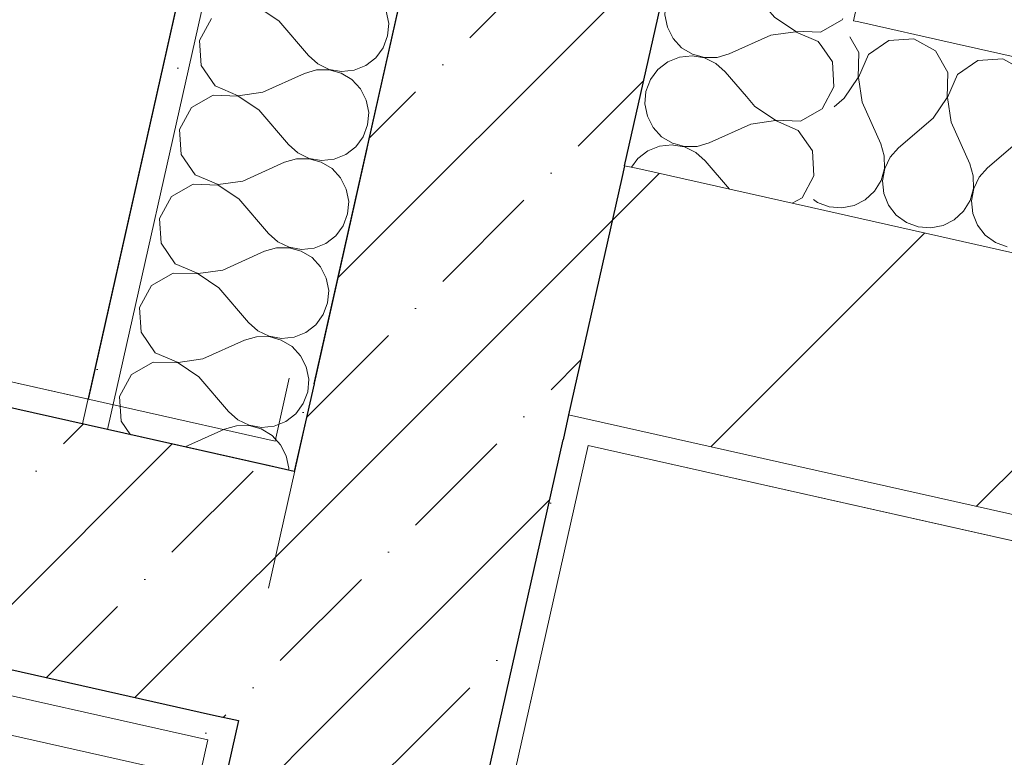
# Model space of a CAD drawing. Header units: millimetres. Extents: x -7145539 to -6664766, y 5874041 to 6141700.
# Tile 175 of 177: x -6923724 to -6922953, y 5902733 to 5903311. Entities that reach past the tile are written whole.
import ezdxf
from ezdxf.enums import TextEntityAlignment as Align

# ---------------------------------------------------------------- set-up
doc = ezdxf.new("R2010")
doc.units = ezdxf.units.MM
doc.header["$MEASUREMENT"] = 0
doc.linetypes.add('Штрихпунктирная', pattern=[670.277762, 352.777767, -176.388884, 0, -141.111112])
for name, color, linetype in [('S - квартира_помещение.АР', 7, 'Continuous'), ('S - МОП.АР', 7, 'Continuous'), ('АР-Стены_внешние_.АР', 7, 'Continuous'), ('АР-Стены_внутренние_пилоны.АР', 7, 'Continuous'), ('АР-Стены_Перегородки_межквартирные_200.АР', 7, 'Continuous'), ('АР-Чертеж-Оси_Осевые размеры.АР', 7, 'Continuous'), ('АР-Чертеж-Размеры.АР', 7, 'Continuous'), ('ИОС-Шахты и отверстия.АР', 7, 'Continuous')]:
    doc.layers.add(name, color=color, linetype=linetype)
for name, color, linetype, lineweight in [('S - квартира_помещение.АР_Ном._пера__101', 252, 'Continuous', 0), ('АР-Стены_внешние_.АР_Ном._пера__1', 7, 'Continuous', 30), ('АР-Стены_внутренние_пилоны.АР_Ном._пера__1', 7, 'Continuous', 15), ('АР-Стены_Перегородки_межквартирные_200.АР_Ном._пера__1', 7, 'Continuous', 15), ('АР-Чертеж-Оси_Осевые размеры.АР_Ном._пера__120', 7, 'Continuous', 0), ('АР-Чертеж-Размеры.АР_Ном._пера__1', 7, 'Continuous', 0), ('ИОС-Шахты и отверстия.АР_Ном._пера__1', 7, 'Continuous', 0), ('Паспорта Зон Archicad_Ном._пера__1', 7, 'Continuous', 0)]:
    doc.layers.add(name, color=color, linetype=linetype, lineweight=lineweight)
doc.styles.add('РЎР“Р•РќР•Р\xa0Р\x98Р\xa0_РЎРўР\x98Р›Р¬_1', font='txt')
doc.styles.add('РЎР“Р•РќР•Р\xa0Р\x98Р\xa0_РЎРўР\x98Р›Р¬_2', font='GOTHIC.TTF')
doc.styles.add('РЎР“Р•РќР•Р\xa0Р\x98Р\xa0_РЎРўР\x98Р›Р¬_6', font='GOST_Common.ttf')
doc.dimstyles.new('СГЕНЕРИР_СТИЛЬ__1', dxfattribs={"dimtxt": 150, "dimasz": 142.5, "dimexe": 0.18, "dimexo": 0.0625, "dimgap": 0, "dimtad": 1, "dimdec": 0, "dimzin": 0, "dimdsep": 46, "dimtxsty": 'РЎР“Р•РќР•Р\xa0Р\x98Р\xa0_РЎРўР\x98Р›Р¬_6', "dimblk": 'ARROWHEAD_6', "dimblk1": 'ARROWHEAD_6', "dimblk2": 'ARROWHEAD_6', "dimcen": 0.09, "dimse1": 1, "dimse2": 1, "dimclrd": 7, "dimclre": 7, "dimclrt": 7, "dimazin": 0, "dimtfac": 1, "dimtdec": 4, "dimtmove": 0, "dimatfit": 3, "dimfxl": 1, "dimtolj": 1, "dimtzin": 0, "dimarcsym": 0})
pattern_1 = [(45, (-6321637.81, 6319297.94), (-111.369318, 111.369318), [0, -105, 0, -157.5]), (110, (-6321287.81, 6319297.94), (148.001588, 53.868173), [0, -77, 0, -133])]
pattern_2 = [(45, (-6321637.81, 6318947.94), (-84.852814, 84.852814), []), (45, (-6321680.24, 6318990.37), (-84.852814, 84.852814), [90, -30, 0, -30])]
pattern_3 = [(45, (-6321637.81, 6318947.94), (-127.27922, 127.27922), [])]

# ---------------------------------------------------------------- blocks, each defined once
blk = doc.blocks.new('Кухня_4_39_1', base_point=(-6922807.44, 5900967.12))
at = {"layer": 'S - квартира_помещение.АР_Ном._пера__101', "color": 252, "linetype": 'Continuous', "lineweight": 0, "flags": 128}
blk.add_lwpolyline([(-6923985.54, 5899830.51), (-6920960.65, 5899151.1), (-6920253.88, 5902297.8), (-6923278.77, 5902977.22)], close=True, dxfattribs=at)
at = {"layer": 'Паспорта Зон Archicad_Ном._пера__1', "color": 7, "lineweight": 0, "style": 'РЎР“Р•РќР•Р\xa0Р\x98Р\xa0_РЎРўР\x98Р›Р¬_1'}
blk.add_attdef('ROOM_NUMBER', text='', height=250, rotation=347.34108, dxfattribs=at).set_placement((-6922321.95, 5901262.7), align=Align.MIDDLE_CENTER)
blk = doc.blocks.new('*X771', base_point=(-6321637.81, 6318947.94))
at = {"layer": 'АР-Стены_внутренние_пилоны.АР_Ном._пера__1', "color": 7, "linetype": 'Continuous', "lineweight": 0}
for p, q in [((-6923520.99, 5903309.71), (-6923537.24, 5903320.53)), ((-6923434.98, 5903307.71), (-6923436.88, 5903317.38)), ((-6923573.69, 5903311.5), (-6923583.01, 5903294.35)), ((-6923520.99, 5903309.71), (-6923497.81, 5903282.54)), ((-6923435.8, 5903297.89), (-6923434.98, 5903307.71)), ((-6923439.26, 5903288.67), (-6923435.8, 5903297.89)), ((-6923583.01, 5903294.35), (-6923581.92, 5903274.86)), ((-6923497.81, 5903282.54), (-6923490.44, 5903276)), ((-6923445.11, 5903280.74), (-6923439.26, 5903288.67)), ((-6923581.92, 5903274.86), (-6923570.74, 5903258.86)), ((-6923490.44, 5903276), (-6923481.57, 5903271.72)), ((-6923462.06, 5903271.05), (-6923452.91, 5903274.72)), ((-6923452.91, 5903274.72), (-6923445.11, 5903280.74)), ((-6923533.51, 5903253.95), (-6923500.94, 5903268.6)), ((-6923491.48, 5903271.36), (-6923500.94, 5903268.6)), ((-6923481.63, 5903271.43), (-6923491.48, 5903271.36)), ((-6923472.13, 5903268.81), (-6923481.63, 5903271.43)), ((-6923481.57, 5903271.72), (-6923471.86, 5903270.03)), ((-6923463.71, 5903263.69), (-6923472.13, 5903268.81)), ((-6923471.86, 5903270.03), (-6923462.06, 5903271.05)), ((-6923570.74, 5903258.86), (-6923552.83, 5903251.12)), ((-6923457.01, 5903256.47), (-6923463.71, 5903263.69)), ((-6923572.4, 5903251.5), (-6923589.34, 5903241.81)), ((-6923552.89, 5903250.84), (-6923572.4, 5903251.5)), ((-6923552.83, 5903251.12), (-6923533.51, 5903253.95)), ((-6923452.54, 5903247.69), (-6923457.01, 5903256.47)), ((-6923536.64, 5903240.01), (-6923552.89, 5903250.84)), ((-6923450.64, 5903238.02), (-6923452.54, 5903247.69)), ((-6923589.34, 5903241.81), (-6923598.66, 5903224.66)), ((-6923536.64, 5903240.01), (-6923513.46, 5903212.85)), ((-6923451.45, 5903228.2), (-6923450.64, 5903238.02)), ((-6923454.91, 5903218.98), (-6923451.45, 5903228.2)), ((-6923598.66, 5903224.66), (-6923597.57, 5903205.17)), ((-6923513.46, 5903212.85), (-6923506.09, 5903206.3)), ((-6923460.77, 5903211.05), (-6923454.91, 5903218.98)), ((-6923597.57, 5903205.17), (-6923586.4, 5903189.17)), ((-6923506.09, 5903206.3), (-6923497.22, 5903202.02)), ((-6923477.71, 5903201.36), (-6923468.56, 5903205.02)), ((-6923468.56, 5903205.02), (-6923460.77, 5903211.05)), ((-6923549.17, 5903184.26), (-6923516.59, 5903198.91)), ((-6923507.14, 5903201.67), (-6923516.59, 5903198.91)), ((-6923497.28, 5903201.74), (-6923507.14, 5903201.67)), ((-6923487.78, 5903199.12), (-6923497.28, 5903201.74)), ((-6923497.22, 5903202.02), (-6923487.51, 5903200.33)), ((-6923479.36, 5903194), (-6923487.78, 5903199.12)), ((-6923487.51, 5903200.33), (-6923477.71, 5903201.36)), ((-6923472.66, 5903186.78), (-6923479.36, 5903194)), ((-6923588.05, 5903181.81), (-6923604.99, 5903172.12)), ((-6923568.54, 5903181.14), (-6923588.05, 5903181.81)), ((-6923586.4, 5903189.17), (-6923568.48, 5903181.43)), ((-6923568.48, 5903181.43), (-6923549.17, 5903184.26)), ((-6923468.19, 5903178), (-6923472.66, 5903186.78)), ((-6923552.3, 5903170.32), (-6923568.54, 5903181.14)), ((-6923466.29, 5903168.33), (-6923468.19, 5903178)), ((-6923604.99, 5903172.12), (-6923614.31, 5903154.97)), ((-6923552.3, 5903170.32), (-6923529.12, 5903143.15)), ((-6923467.1, 5903158.51), (-6923466.29, 5903168.33)), ((-6923614.31, 5903154.97), (-6923613.22, 5903135.48)), ((-6923470.57, 5903149.28), (-6923467.1, 5903158.51)), ((-6923476.42, 5903141.36), (-6923470.57, 5903149.28)), ((-6923529.12, 5903143.15), (-6923521.75, 5903136.61)), ((-6923521.75, 5903136.61), (-6923512.87, 5903132.33)), ((-6923484.22, 5903135.33), (-6923476.42, 5903141.36)), ((-6923613.22, 5903135.48), (-6923602.05, 5903119.47)), ((-6923564.82, 5903114.57), (-6923532.25, 5903129.21)), ((-6923522.79, 5903131.98), (-6923532.25, 5903129.21)), ((-6923512.94, 5903132.05), (-6923522.79, 5903131.98)), ((-6923503.44, 5903129.43), (-6923512.94, 5903132.05)), ((-6923512.87, 5903132.33), (-6923503.16, 5903130.64)), ((-6923495.02, 5903124.31), (-6923503.44, 5903129.43)), ((-6923503.16, 5903130.64), (-6923493.36, 5903131.67)), ((-6923493.36, 5903131.67), (-6923484.22, 5903135.33)), ((-6923488.32, 5903117.08), (-6923495.02, 5903124.31)), ((-6923602.05, 5903119.47), (-6923584.13, 5903111.73)), ((-6923584.13, 5903111.73), (-6923564.82, 5903114.57)), ((-6923483.84, 5903108.3), (-6923488.32, 5903117.08)), ((-6923603.7, 5903112.12), (-6923620.65, 5903102.43)), ((-6923584.2, 5903111.45), (-6923603.7, 5903112.12)), ((-6923567.95, 5903100.63), (-6923584.2, 5903111.45)), ((-6923481.94, 5903098.64), (-6923483.84, 5903108.3)), ((-6923620.65, 5903102.43), (-6923629.97, 5903085.28)), ((-6923567.95, 5903100.63), (-6923544.77, 5903073.46)), ((-6923482.76, 5903088.82), (-6923481.94, 5903098.64)), ((-6923629.97, 5903085.28), (-6923628.88, 5903065.79)), ((-6923486.22, 5903079.59), (-6923482.76, 5903088.82)), ((-6923492.07, 5903071.66), (-6923486.22, 5903079.59)), ((-6923544.77, 5903073.46), (-6923537.4, 5903066.92)), ((-6923537.4, 5903066.92), (-6923528.53, 5903062.64)), ((-6923499.87, 5903065.64), (-6923492.07, 5903071.66)), ((-6923628.88, 5903065.79), (-6923617.7, 5903049.78)), ((-6923580.47, 5903044.88), (-6923547.9, 5903059.52)), ((-6923538.44, 5903062.28), (-6923547.9, 5903059.52)), ((-6923528.59, 5903062.36), (-6923538.44, 5903062.28)), ((-6923519.09, 5903059.74), (-6923528.59, 5903062.36)), ((-6923528.53, 5903062.64), (-6923518.82, 5903060.95)), ((-6923510.67, 5903054.62), (-6923519.09, 5903059.74)), ((-6923518.82, 5903060.95), (-6923509.02, 5903061.97)), ((-6923509.02, 5903061.97), (-6923499.87, 5903065.64)), ((-6923503.97, 5903047.39), (-6923510.67, 5903054.62)), ((-6923617.7, 5903049.78), (-6923599.79, 5903042.04)), ((-6923599.79, 5903042.04), (-6923580.47, 5903044.88)), ((-6923499.5, 5903038.61), (-6923503.97, 5903047.39)), ((-6923619.36, 5903042.42), (-6923636.3, 5903032.73)), ((-6923599.85, 5903041.76), (-6923619.36, 5903042.42)), ((-6923583.6, 5903030.94), (-6923599.85, 5903041.76)), ((-6923497.6, 5903028.94), (-6923499.5, 5903038.61)), ((-6923636.3, 5903032.73), (-6923645.62, 5903015.58)), ((-6923583.6, 5903030.94), (-6923560.42, 5903003.77)), ((-6923498.41, 5903019.12), (-6923497.6, 5903028.94)), ((-6923645.62, 5903015.58), (-6923644.53, 5902996.09)), ((-6923501.87, 5903009.9), (-6923498.41, 5903019.12)), ((-6923507.73, 5903001.97), (-6923501.87, 5903009.9)), ((-6923560.42, 5903003.77), (-6923553.06, 5902997.23)), ((-6923553.06, 5902997.23), (-6923544.18, 5902992.95)), ((-6923515.52, 5902995.95), (-6923507.73, 5903001.97)), ((-6923644.53, 5902996.09), (-6923637.17, 5902985.55)), ((-6923594.42, 5902975.95), (-6923563.55, 5902989.83)), ((-6923554.1, 5902992.59), (-6923563.55, 5902989.83)), ((-6923544.24, 5902992.67), (-6923554.1, 5902992.59)), ((-6923534.74, 5902990.04), (-6923544.24, 5902992.67)), ((-6923544.18, 5902992.95), (-6923534.47, 5902991.26)), ((-6923526.32, 5902984.92), (-6923534.74, 5902990.04)), ((-6923534.47, 5902991.26), (-6923524.67, 5902992.28)), ((-6923524.67, 5902992.28), (-6923515.52, 5902995.95)), ((-6923519.62, 5902977.7), (-6923526.32, 5902984.92)), ((-6923515.15, 5902968.92), (-6923519.62, 5902977.7)), ((-6923513.25, 5902959.25), (-6923515.15, 5902968.92)), ((-6923513.37, 5902957.75), (-6923513.25, 5902959.25))]:
    blk.add_line(p, q, dxfattribs=at)
blk = doc.blocks.new('Стена_198_1', base_point=(-6923037.27, 5905443.79))
at = {"layer": 'АР-Стены_внутренние_пилоны.АР', "linetype": 'Continuous', "lineweight": 0, "true_color": 0x000000}
h = blk.add_hatch(dxfattribs=at)
h.set_pattern_fill('ШТУКАТУРКА__ГИПС_01_0001', color=18, style=0, pattern_type=2)
h.set_pattern_definition(pattern_1)
h.paths.add_polyline_path([(-6923120.2, 5905462.42), (-6923674.63, 5902993.97), (-6923655.12, 5902989.58), (-6923100.69, 5905458.04)])
at = {"layer": 'АР-Стены_внутренние_пилоны.АР_Ном._пера__1', "color": 7, "linetype": 'Continuous', "lineweight": 0}
blk.add_line((-6923100.69, 5905458.04), (-6923655.12, 5902989.58), dxfattribs=at)
at = {"layer": 'АР-Стены_внутренние_пилоны.АР_Ном._пера__1', "color": 7, "linetype": 'Continuous', "lineweight": 0, "flags": 128}
for points in [[(-6923120.2, 5905462.42), (-6923674.63, 5902993.97)], [(-6923508.77, 5902956.71), (-6922954.33, 5905425.16)], [(-6923674.63, 5902993.97), (-6923655.12, 5902989.58)], [(-6923655.12, 5902989.58), (-6923508.77, 5902956.71)]]:
    blk.add_lwpolyline(points, dxfattribs=at)
at = {"layer": 'АР-Стены_внутренние_пилоны.АР', "color": 7, "lineweight": 0}
blk.add_blockref('*X771', (-6321637.81, 6318947.94), dxfattribs=at)
blk = doc.blocks.new('Стена_200_1', base_point=(-6925706.01, 5903347.73))
at = {"layer": 'АР-Стены_Перегородки_межквартирные_200.АР', "linetype": 'Continuous', "lineweight": 0, "true_color": 0x000000}
h = blk.add_hatch(dxfattribs=at)
h.set_pattern_fill('ШТУКАТУРКА__ГИПС_01_0001', color=18, style=0, pattern_type=2)
h.set_pattern_definition(pattern_1)
h.paths.add_polyline_path([(-6924308.75, 5903136.39), (-6923528.37, 5902961.11), (-6923523.99, 5902980.62), (-6924304.37, 5903155.9)])
h = blk.add_hatch(dxfattribs=at)
h.set_pattern_fill('ЖЕЛЕЗОБЕТОН__PROJECT__0001', color=18, style=0, pattern_type=2)
h.set_pattern_definition(pattern_2)
h.paths.add_polyline_path([(-6924332.86, 5903029.06), (-6924352.58, 5902941.25), (-6923572.2, 5902765.97), (-6923528.37, 5902961.11), (-6924308.75, 5903136.39), (-6924315.33, 5903107.12)])
h = blk.add_hatch(dxfattribs=at)
h.set_pattern_fill('ЖЕЛЕЗОБЕТОН__PROJECT__0001', color=18, style=0, pattern_type=2)
h.set_pattern_definition(pattern_2)
h.paths.add_polyline_path([(-6923552.68, 5902761.59), (-6923508.86, 5902956.73), (-6923528.37, 5902961.11), (-6923572.2, 5902765.97)])
h = blk.add_hatch(dxfattribs=at)
h.set_pattern_fill('ШТУКАТУРКА__ГИПС_01_0001', color=18, style=0, pattern_type=2)
h.set_pattern_definition(pattern_1)
h.paths.add_polyline_path([(-6924240.04, 5902895.48), (-6923576.58, 5902746.46), (-6923572.2, 5902765.97), (-6924235.66, 5902914.99)])
at = {"layer": 'АР-Стены_внутренние_пилоны.АР_Ном._пера__1', "color": 7, "linetype": 'Continuous', "lineweight": 30}
for p, q in [((-6923508.86, 5902956.73), (-6923528.37, 5902961.11)), ((-6923572.2, 5902765.97), (-6923552.68, 5902761.59))]:
    blk.add_line(p, q, dxfattribs=at)
at = {"layer": 'АР-Стены_Перегородки_межквартирные_200.АР_Ном._пера__1', "color": 7, "linetype": 'Continuous', "lineweight": 30}
for p, q in [((-6923528.37, 5902961.11), (-6924308.75, 5903136.39)), ((-6924235.66, 5902914.99), (-6923572.2, 5902765.97))]:
    blk.add_line(p, q, dxfattribs=at)
at = {"layer": 'АР-Стены_Перегородки_межквартирные_200.АР_Ном._пера__1', "color": 7, "linetype": 'Continuous', "lineweight": 0, "flags": 128}
for points in [[(-6923523.99, 5902980.62), (-6924304.37, 5903155.9)], [(-6924240.04, 5902895.48), (-6923576.58, 5902746.46)]]:
    blk.add_lwpolyline(points, dxfattribs=at)
blk = doc.blocks.new('Символ Проема в Полу 21[145]_1', base_point=(-6924429.03, 5901825.84))
at = {"layer": 'ИОС-Шахты и отверстия.АР_Ном._пера__1', "color": 7, "linetype": 'Continuous', "lineweight": 0, "flags": 128}
blk.add_lwpolyline([(-6923965.22, 5901886.4), (-6923612.42, 5902723.68), (-6924197.84, 5902855.17), (-6924429.03, 5901825.84)], close=True, dxfattribs=at)
blk = doc.blocks.new('*X830', base_point=(-6321637.81, 6318947.94))
at = {"layer": 'АР-Стены_внешние_.АР_Ном._пера__1', "color": 7, "linetype": 'Continuous', "lineweight": 0}
for p, q in [((-6923087.41, 5903277.51), (-6923095.85, 5903289.6)), ((-6923086.32, 5903258.02), (-6923087.41, 5903277.51)), ((-6923095.64, 5903240.87), (-6923086.32, 5903258.02)), ((-6923148.33, 5903242.66), (-6923154.92, 5903250.38)), ((-6923148.33, 5903242.66), (-6923132.09, 5903231.84)), ((-6923112.58, 5903231.18), (-6923095.64, 5903240.87)), ((-6923151.46, 5903228.73), (-6923184.04, 5903214.08)), ((-6923132.15, 5903231.56), (-6923151.46, 5903228.73)), ((-6923114.23, 5903223.82), (-6923132.15, 5903231.56)), ((-6923132.09, 5903231.84), (-6923112.58, 5903231.18)), ((-6923103.06, 5903207.81), (-6923114.23, 5903223.82)), ((-6923210.77, 5903213.29), (-6923203.35, 5903211.24)), ((-6923193.5, 5903211.32), (-6923184.04, 5903214.08)), ((-6923203.41, 5903210.96), (-6923212.02, 5903212.46)), ((-6923194.54, 5903206.68), (-6923203.41, 5903210.96)), ((-6923203.35, 5903211.24), (-6923193.5, 5903211.32)), ((-6923187.17, 5903200.14), (-6923194.54, 5903206.68)), ((-6923101.97, 5903188.33), (-6923103.06, 5903207.81)), ((-6923168.15, 5903177.85), (-6923187.17, 5903200.14)), ((-6923111.29, 5903171.18), (-6923101.97, 5903188.33)), ((-6923118.95, 5903166.8), (-6923111.29, 5903171.18))]:
    blk.add_line(p, q, dxfattribs=at)
blk = doc.blocks.new('*X832', base_point=(-6321637.81, 6318947.94))
at = {"layer": 'АР-Стены_внешние_.АР_Ном._пера__1', "color": 7, "linetype": 'Continuous', "lineweight": 0}
for p, q in [((-6923208.97, 5903340.76), (-6923214.41, 5903333.4)), ((-6923214.41, 5903333.4), (-6923217.88, 5903324.17)), ((-6923217.88, 5903324.17), (-6923218.69, 5903314.35)), ((-6923132.68, 5903312.36), (-6923144.57, 5903326.29)), ((-6923218.69, 5903314.35), (-6923216.79, 5903304.68)), ((-6923132.68, 5903312.36), (-6923116.44, 5903301.53)), ((-6923096.93, 5903300.87), (-6923079.98, 5903310.56)), ((-6923079.98, 5903310.56), (-6923079.39, 5903311.65)), ((-6923216.79, 5903304.68), (-6923212.31, 5903295.9)), ((-6923135.81, 5903298.42), (-6923168.38, 5903283.77)), ((-6923116.5, 5903301.25), (-6923135.81, 5903298.42)), ((-6923098.58, 5903293.51), (-6923116.5, 5903301.25)), ((-6923116.44, 5903301.53), (-6923096.93, 5903300.87)), ((-6923212.31, 5903295.9), (-6923205.61, 5903288.68)), ((-6923095.85, 5903289.6), (-6923098.58, 5903293.51)), ((-6923197.47, 5903282.35), (-6923207.27, 5903281.32)), ((-6923205.61, 5903288.68), (-6923197.19, 5903283.56)), ((-6923187.76, 5903280.65), (-6923197.47, 5903282.35)), ((-6923197.19, 5903283.56), (-6923187.7, 5903280.94)), ((-6923177.84, 5903281.01), (-6923168.38, 5903283.77)), ((-6923216.41, 5903277.66), (-6923224.21, 5903271.63)), ((-6923207.27, 5903281.32), (-6923216.41, 5903277.66)), ((-6923178.88, 5903276.38), (-6923187.76, 5903280.65)), ((-6923187.7, 5903280.94), (-6923177.84, 5903281.01)), ((-6923171.51, 5903269.83), (-6923178.88, 5903276.38)), ((-6923224.21, 5903271.63), (-6923230.06, 5903263.7)), ((-6923154.92, 5903250.38), (-6923171.51, 5903269.83)), ((-6923230.06, 5903263.7), (-6923233.53, 5903254.48)), ((-6923233.53, 5903254.48), (-6923234.34, 5903244.66)), ((-6923234.34, 5903244.66), (-6923232.44, 5903234.99)), ((-6923232.44, 5903234.99), (-6923227.97, 5903226.21)), ((-6923227.97, 5903226.21), (-6923221.27, 5903218.99)), ((-6923213.12, 5903212.65), (-6923222.92, 5903211.63)), ((-6923221.27, 5903218.99), (-6923212.85, 5903213.87)), ((-6923212.02, 5903212.46), (-6923213.12, 5903212.65)), ((-6923212.85, 5903213.87), (-6923210.77, 5903213.29)), ((-6923232.07, 5903207.96), (-6923239.86, 5903201.94)), ((-6923222.92, 5903211.63), (-6923232.07, 5903207.96)), ((-6923239.86, 5903201.94), (-6923244.92, 5903195.09))]:
    blk.add_line(p, q, dxfattribs=at)
blk = doc.blocks.new('Стена_205_1', base_point=(-6923391.66, 5903023.07))
at = {"layer": 'АР-Стены_внешние_.АР', "linetype": 'Continuous', "lineweight": 0, "true_color": 0x000000}
h = blk.add_hatch(dxfattribs=at)
h.set_pattern_fill('ЖЕЛЕЗОБЕТОН__PROJECT__0001', color=18, style=0, pattern_type=2)
h.set_pattern_definition(pattern_2)
h.paths.add_polyline_path([(-6922931.53, 5905440.54), (-6922954.6, 5905425.22), (-6923493.61, 5903025.47), (-6923252.69, 5903185.45), (-6922755.08, 5905400.9)])
h = blk.add_hatch(dxfattribs=at)
h.set_pattern_fill('ЖЕЛЕЗОБЕТОН__PROJECT__0001', color=18, style=0, pattern_type=2)
h.set_pattern_definition(pattern_2)
h.paths.add_polyline_path([(-6923252.69, 5903185.45), (-6923470.54, 5903040.79), (-6923294.09, 5903001.15)])
h = blk.add_hatch(dxfattribs=at)
h.set_pattern_fill('ЖЕЛЕЗОБЕТОН__PROJECT__0001', color=18, style=0, pattern_type=2)
h.set_pattern_definition(pattern_2)
h.paths.add_polyline_path([(-6923470.54, 5903040.79), (-6923493.61, 5903025.47), (-6923298.47, 5902981.64), (-6923294.09, 5903001.15)])
at = {"layer": 'АР-Стены_внешние_.АР_Ном._пера__1', "color": 7, "linetype": 'Continuous', "lineweight": 0}
for p, q in [((-6923071.03, 5903309.77), (-6922564.9, 5905563.17)), ((-6923071.03, 5903309.77), (-6923066.88, 5903308.84)), ((-6923066.88, 5903308.84), (-6922992.98, 5903292.24))]:
    blk.add_line(p, q, dxfattribs=at)
at = {"layer": 'АР-Стены_внешние_.АР_Ном._пера__1', "color": 7, "linetype": 'Continuous', "lineweight": 30}
for p, q in [((-6923250.26, 5903196.29), (-6922755.08, 5905400.9)), ((-6923250.26, 5903196.29), (-6923252.69, 5903185.45)), ((-6923252.69, 5903185.45), (-6923294.09, 5903001.15)), ((-6923294.09, 5903001.15), (-6923298.47, 5902981.64))]:
    blk.add_line(p, q, dxfattribs=at)
at = {"layer": 'АР-Стены_внешние_.АР_Ном._пера__1', "color": 7, "linetype": 'Continuous', "lineweight": 15}
for p, q in [((-6923250.26, 5903196.29), (-6923239.88, 5903193.96)), ((-6923239.88, 5903193.96), (-6923103.91, 5903163.42))]:
    blk.add_line(p, q, dxfattribs=at)
at = {"layer": 'АР-Стены_внешние_.АР_Ном._пера__1', "color": 7, "linetype": 'Continuous', "lineweight": 30, "flags": 128}
blk.add_lwpolyline([(-6922954.6, 5905425.22), (-6923493.61, 5903025.47)], dxfattribs=at)
at = {"layer": 'АР-Стены_внешние_.АР', "color": 7, "lineweight": 0}
for name in ['*X832', '*X830']:
    blk.add_blockref(name, (-6321637.81, 6318947.94), dxfattribs=at)
blk = doc.blocks.new('*X894', base_point=(-6321637.81, 6318947.94))
at = {"layer": 'АР-Стены_внешние_.АР_Ном._пера__1', "color": 7, "linetype": 'Continuous', "lineweight": 0}
for p, q in [((-6923066.75, 5903284.92), (-6923073.83, 5903297.31)), ((-6923043.39, 5903294.44), (-6923059.39, 5903283.26)), ((-6923023.9, 5903295.53), (-6923043.39, 5903294.44)), ((-6923006.75, 5903286.21), (-6923023.9, 5903295.53)), ((-6923067.41, 5903265.41), (-6923066.75, 5903284.92)), ((-6923059.39, 5903283.26), (-6923067.13, 5903265.35)), ((-6922997.06, 5903269.26), (-6923006.75, 5903286.21)), ((-6922973.69, 5903278.78), (-6922989.7, 5903267.61)), ((-6922954.21, 5903279.87), (-6922973.69, 5903278.78)), ((-6922937.05, 5903270.55), (-6922954.21, 5903279.87)), ((-6922997.72, 5903249.76), (-6922997.06, 5903269.26)), ((-6922989.7, 5903267.61), (-6922997.44, 5903249.69)), ((-6923078.24, 5903249.16), (-6923067.41, 5903265.41)), ((-6923067.13, 5903265.35), (-6923064.3, 5903246.03)), ((-6923078.24, 5903249.16), (-6923086.17, 5903242.4)), ((-6923064.3, 5903246.03), (-6923049.65, 5903213.46)), ((-6923008.54, 5903233.51), (-6922997.72, 5903249.76)), ((-6922997.44, 5903249.69), (-6922994.6, 5903230.38)), ((-6923008.54, 5903233.51), (-6923035.71, 5903210.33)), ((-6922994.6, 5903230.38), (-6922979.96, 5903197.81)), ((-6923046.89, 5903204), (-6923049.65, 5903213.46)), ((-6922938.85, 5903217.86), (-6922966.02, 5903194.68)), ((-6923035.71, 5903210.33), (-6923042.25, 5903202.96)), ((-6923046.82, 5903194.15), (-6923046.89, 5903204)), ((-6923042.25, 5903202.96), (-6923046.53, 5903194.09)), ((-6922977.2, 5903188.35), (-6922979.96, 5903197.81)), ((-6923049.44, 5903184.65), (-6923046.82, 5903194.15)), ((-6923046.53, 5903194.09), (-6923048.22, 5903184.38)), ((-6922966.02, 5903194.68), (-6922972.56, 5903187.31)), ((-6923054.56, 5903176.23), (-6923049.44, 5903184.65)), ((-6923048.22, 5903184.38), (-6923047.2, 5903174.58)), ((-6922977.12, 5903178.5), (-6922977.2, 5903188.35)), ((-6922972.56, 5903187.31), (-6922976.84, 5903178.43)), ((-6923061.78, 5903169.53), (-6923054.56, 5903176.23)), ((-6923047.2, 5903174.58), (-6923043.53, 5903165.43)), ((-6922979.75, 5903169), (-6922977.12, 5903178.5)), ((-6922976.84, 5903178.43), (-6922978.53, 5903168.72)), ((-6923102.47, 5903169.8), (-6923099.27, 5903167.43)), ((-6923099.27, 5903167.43), (-6923090.05, 5903163.97)), ((-6923070.56, 5903165.06), (-6923061.78, 5903169.53)), ((-6922984.86, 5903160.58), (-6922979.75, 5903169)), ((-6922978.53, 5903168.72), (-6922977.51, 5903158.92)), ((-6923090.05, 5903163.97), (-6923080.23, 5903163.16)), ((-6923080.23, 5903163.16), (-6923070.56, 5903165.06)), ((-6923043.53, 5903165.43), (-6923037.51, 5903157.63)), ((-6922992.09, 5903153.88), (-6922984.86, 5903160.58)), ((-6922977.51, 5903158.92), (-6922973.84, 5903149.78)), ((-6923037.51, 5903157.63), (-6923029.58, 5903151.78)), ((-6923029.58, 5903151.78), (-6923020.36, 5903148.31)), ((-6923000.87, 5903149.4), (-6922992.09, 5903153.88)), ((-6923020.36, 5903148.31), (-6923010.54, 5903147.5)), ((-6923010.54, 5903147.5), (-6923000.87, 5903149.4)), ((-6922973.84, 5903149.78), (-6922967.82, 5903141.98)), ((-6922967.82, 5903141.98), (-6922959.89, 5903136.13)), ((-6922959.89, 5903136.13), (-6922950.67, 5903132.66))]:
    blk.add_line(p, q, dxfattribs=at)
blk = doc.blocks.new('Стена_229_1', base_point=(-6923391.66, 5903023.07))
at = {"layer": 'АР-Стены_внешние_.АР', "linetype": 'Continuous', "lineweight": 0, "true_color": 0x000000}
h = blk.add_hatch(dxfattribs=at)
h.set_pattern_fill('БЛОКИ_БЕТОННЫЕ_ЭФФЕКТИВН_70', color=18, style=0, pattern_type=2)
h.set_pattern_definition(pattern_3)
h.paths.add_polyline_path([(-6923294.09, 5903001.15), (-6922269.62, 5902771.05), (-6922225.79, 5902966.19), (-6923239.88, 5903193.96), (-6923252.69, 5903185.45)])
h = blk.add_hatch(dxfattribs=at)
h.set_pattern_fill('БЛОКИ_БЕТОННЫЕ_ЭФФЕКТИВН_70', color=18, style=0, pattern_type=2)
h.set_pattern_definition(pattern_3)
h.paths.add_polyline_path([(-6923250.26, 5903196.29), (-6923252.69, 5903185.45), (-6923239.88, 5903193.96)])
h = blk.add_hatch(dxfattribs=at)
h.set_pattern_fill('ШТУКАТУРКА__ГИПС_01_0001', color=18, style=0, pattern_type=2)
h.set_pattern_definition(pattern_1)
h.paths.add_polyline_path([(-6923298.47, 5902981.64), (-6923298.29, 5902981.6), (-6923293.9, 5903001.11), (-6923294.09, 5903001.15)])
h = blk.add_hatch(dxfattribs=at)
h.set_pattern_fill('ШТУКАТУРКА__ГИПС_01_0001', color=18, style=0, pattern_type=2)
h.set_pattern_definition(pattern_1)
h.paths.add_polyline_path([(-6923298.29, 5902981.6), (-6923278.77, 5902977.22), (-6923274.39, 5902996.73), (-6923293.9, 5903001.11)])
h = blk.add_hatch(dxfattribs=at)
h.set_pattern_fill('ШТУКАТУРКА__ГИПС_01_0001', color=18, style=0, pattern_type=2)
h.set_pattern_definition(pattern_1)
h.paths.add_polyline_path([(-6923278.77, 5902977.22), (-6922274.01, 5902751.54), (-6922269.62, 5902771.05), (-6923274.39, 5902996.73)])
at = {"layer": 'АР-Стены_внешние_.АР_Ном._пера__1', "color": 7, "linetype": 'Continuous', "lineweight": 0}
for p, q in [((-6923071.03, 5903309.77), (-6923066.88, 5903308.84)), ((-6923066.88, 5903308.84), (-6922992.98, 5903292.24)), ((-6922192.92, 5903112.54), (-6922992.98, 5903292.24))]:
    blk.add_line(p, q, dxfattribs=at)
at = {"layer": 'АР-Стены_внешние_.АР_Ном._пера__1', "color": 7, "linetype": 'Continuous', "lineweight": 30}
for p, q in [((-6923250.26, 5903196.29), (-6923252.69, 5903185.45)), ((-6923252.69, 5903185.45), (-6923294.09, 5903001.15)), ((-6923294.09, 5903001.15), (-6923298.47, 5902981.64))]:
    blk.add_line(p, q, dxfattribs=at)
at = {"layer": 'АР-Стены_внешние_.АР_Ном._пера__1', "color": 7, "linetype": 'Continuous', "lineweight": 15}
for p, q in [((-6923250.26, 5903196.29), (-6923239.88, 5903193.96)), ((-6923239.88, 5903193.96), (-6923103.91, 5903163.42)), ((-6922225.79, 5902966.19), (-6923103.91, 5903163.42)), ((-6923294.09, 5903001.15), (-6922269.62, 5902771.05))]:
    blk.add_line(p, q, dxfattribs=at)
at = {"layer": 'АР-Стены_внешние_.АР_Ном._пера__1', "color": 7, "linetype": 'Continuous', "lineweight": 0, "flags": 128}
blk.add_lwpolyline([(-6923278.77, 5902977.22), (-6922274.01, 5902751.54)], dxfattribs=at)
at = {"layer": 'АР-Стены_внешние_.АР', "color": 7, "lineweight": 0}
blk.add_blockref('*X894', (-6321637.81, 6318947.94), dxfattribs=at)
blk = doc.blocks.new('Стена_277_1', base_point=(-6923391.47, 5903023.03))
at = {"layer": 'АР-Стены_внутренние_пилоны.АР', "linetype": 'Continuous', "lineweight": 0, "true_color": 0x000000}
h = blk.add_hatch(dxfattribs=at)
h.set_pattern_fill('ШТУКАТУРКА__ГИПС_01_0001', color=18, style=0, pattern_type=2)
h.set_pattern_definition(pattern_1)
h.paths.add_polyline_path([(-6923504.47, 5902976.24), (-6923493.43, 5903025.43), (-6923512.94, 5903029.81), (-6923523.99, 5902980.62)])
h = blk.add_hatch(dxfattribs=at)
h.set_pattern_fill('ЖЕЛЕЗОБЕТОН__PROJECT__0001', color=18, style=0, pattern_type=2)
h.set_pattern_definition(pattern_2)
h.paths.add_polyline_path([(-6923313.72, 5902912.9), (-6923298.29, 5902981.6), (-6923493.43, 5903025.43), (-6923508.86, 5902956.73)])
h = blk.add_hatch(dxfattribs=at)
h.set_pattern_fill('ШТУКАТУРКА__ГИПС_01_0001', color=18, style=0, pattern_type=2)
h.set_pattern_definition(pattern_1)
h.paths.add_polyline_path([(-6924081.85, 5899401.56), (-6923278.77, 5902977.22), (-6923298.29, 5902981.6), (-6924101.37, 5899405.94)])
h = blk.add_hatch(dxfattribs=at)
h.set_pattern_fill('ШТУКАТУРКА__ГИПС_01_0001', color=18, style=0, pattern_type=2)
h.set_pattern_definition(pattern_1)
h.paths.add_polyline_path([(-6923508.86, 5902956.73), (-6923504.47, 5902976.24), (-6923523.99, 5902980.62), (-6923528.37, 5902961.11)])
h = blk.add_hatch(dxfattribs=at)
h.set_pattern_fill('ЖЕЛЕЗОБЕТОН__PROJECT__0001', color=18, style=0, pattern_type=2)
h.set_pattern_definition(pattern_2)
h.paths.add_polyline_path([(-6923357.54, 5902717.76), (-6923313.72, 5902912.9), (-6923508.86, 5902956.73), (-6923552.68, 5902761.59)])
h = blk.add_hatch(dxfattribs=at)
h.set_pattern_fill('ШТУКАТУРКА__ГИПС_01_0001', color=18, style=0, pattern_type=2)
h.set_pattern_definition(pattern_1)
h.paths.add_polyline_path([(-6923557.07, 5902742.07), (-6923552.68, 5902761.59), (-6923572.2, 5902765.97), (-6923576.58, 5902746.46)])
h = blk.add_hatch(dxfattribs=at)
h.set_pattern_fill('ЖЕЛЕЗОБЕТОН__PROJECT__0001', color=18, style=0, pattern_type=2)
h.set_pattern_definition(pattern_2)
h.paths.add_polyline_path([(-6924101.37, 5899405.94), (-6923357.54, 5902717.76), (-6923552.68, 5902761.59), (-6924296.51, 5899449.77)])
h = blk.add_hatch(dxfattribs=at)
h.set_pattern_fill('ШТУКАТУРКА__ГИПС_01_0001', color=18, style=0, pattern_type=2)
h.set_pattern_definition(pattern_1)
h.paths.add_polyline_path([(-6923806.88, 5901629.79), (-6923557.07, 5902742.07), (-6923576.58, 5902746.46), (-6923826.4, 5901634.17)])
at = {"layer": 'АР-Стены_внутренние_пилоны.АР_Ном._пера__1', "color": 7, "linetype": 'Continuous', "lineweight": 30}
for p, q in [((-6923493.43, 5903025.43), (-6923508.86, 5902956.73)), ((-6923313.72, 5902912.9), (-6923298.29, 5902981.6)), ((-6923508.86, 5902956.73), (-6923528.37, 5902961.11)), ((-6923357.54, 5902717.76), (-6923313.72, 5902912.9)), ((-6923572.2, 5902765.97), (-6923552.68, 5902761.59)), ((-6923552.68, 5902761.59), (-6923806.88, 5901629.79))]:
    blk.add_line(p, q, dxfattribs=at)
at = {"layer": 'АР-Стены_внутренние_пилоны.АР_Ном._пера__1', "color": 7, "linetype": 'Continuous', "lineweight": 0, "flags": 128}
for points in [[(-6923512.94, 5903029.81), (-6923523.99, 5902980.62)], [(-6924081.85, 5899401.56), (-6923278.77, 5902977.22)], [(-6923576.58, 5902746.46), (-6923826.4, 5901634.17)]]:
    blk.add_lwpolyline(points, dxfattribs=at)
blk = doc.blocks.new('Стандартный Маркер Сетки[165]_1', base_point=(-6922938.78, 5905493.47))
at = {"layer": 'АР-Чертеж-Оси_Осевые размеры.АР_Ном._пера__120', "color": 7, "linetype": 'Штрихпунктирная', "lineweight": 0}
blk.add_line((-6923157.92, 5904517.78), (-6927720.42, 5884203.38), dxfattribs=at)
at = {"layer": 'АР-Чертеж-Оси_Осевые размеры.АР_Ном._пера__120', "color": 7, "lineweight": 0, "style": 'РЎР“Р•РќР•Р\xa0Р\x98Р\xa0_РЎРўР\x98Р›Р¬_2'}
blk.add_attdef('AC_MarkerText_1', text='', height=350, rotation=347.34172, dxfattribs=at).set_placement((-6927979.2, 5882920.92), align=Align.TOP_CENTER)
blk = doc.blocks.new('Стандартный Маркер Сетки[185]_1', base_point=(-6922938.78, 5905493.47))
at = {"layer": 'АР-Чертеж-Оси_Осевые размеры.АР_Ном._пера__120', "color": 7, "linetype": 'Штрихпунктирная', "lineweight": 0}
blk.add_line((-6923157.92, 5904517.78), (-6927720.42, 5884203.38), dxfattribs=at)
at = {"layer": 'АР-Чертеж-Оси_Осевые размеры.АР_Ном._пера__120', "color": 7, "lineweight": 0, "style": 'РЎР“Р•РќР•Р\xa0Р\x98Р\xa0_РЎРўР\x98Р›Р¬_2'}
blk.add_attdef('AC_MarkerText_1', text='', height=350, rotation=347.34172, dxfattribs=at).set_placement((-6927979.2, 5882920.92), align=Align.TOP_CENTER)
blk = doc.blocks.new('*D1203', base_point=(-6321637.81, 6318947.94))
at = {"layer": 'АР-Чертеж-Размеры.АР_Ном._пера__1', "color": 7, "linetype": 'Continuous', "lineweight": 0, "transparency": 16777216}
for p, q in [((-6923480.82, 5906504.95), (-6923542.45, 5906230.53)), ((-6923422.02, 5906424.48), (-6923601.25, 5906311)), ((-6923511.64, 5906367.74), (-6923621.4, 5906392.39)), ((-6921560.23, 5905929.44), (-6923511.64, 5906367.74)), ((-6921529.41, 5906066.65), (-6921591.05, 5905792.23)), ((-6921649.84, 5905872.7), (-6921470.62, 5905986.18)), ((-6921450.46, 5905904.79), (-6921560.23, 5905929.44))]:
    blk.add_line(p, q, dxfattribs=at)
at = {"layer": 'АР-Чертеж-Размеры.АР_Ном._пера__1', "color": 7, "lineweight": 0, "transparency": 16777216, "insert": (-6922762.01, 5906230.12), "char_height": 150, "attachment_point": 7, "rotation": 347.34107, "style": 'РЎР“Р•РќР•Р\xa0Р\x98Р\xa0_РЎРўР\x98Р›Р¬_6'}
blk.add_mtext('\\A1;{\\pql;\\fGOST Common|b0|i0|c204|p0;\\W1.000000;2\xa0000}', dxfattribs=at)
blk = doc.blocks.new('ARROWHEAD_6')
at = {"color": 0, "linetype": 'Continuous', "lineweight": 0}
for p, q in [((-0.5, -0.5), (0.5, 0.5)), ((0, 0), (-1, 0))]:
    blk.add_line(p, q, dxfattribs=at)
blk = doc.blocks.new('*D1296', base_point=(-6321637.81, 6318947.94))
at = {"layer": 'АР-Чертеж-Размеры.АР_Ном._пера__1', "color": 7, "linetype": 'Continuous', "lineweight": 0, "transparency": 16777216}
for p, q in [((-6923307.33, 5905504.46), (-6923282.68, 5905614.23)), ((-6923250.59, 5905414.85), (-6923364.07, 5905594.08)), ((-6923170.12, 5905473.65), (-6923444.54, 5905535.28)), ((-6923857.38, 5903055.51), (-6923307.33, 5905504.46)), ((-6923914.12, 5903145.12), (-6923800.64, 5902965.89)), ((-6923720.17, 5903024.69), (-6923994.59, 5903086.32)), ((-6923882.04, 5902945.74), (-6923857.38, 5903055.51))]:
    blk.add_line(p, q, dxfattribs=at)
at = {"layer": 'АР-Чертеж-Размеры.АР_Ном._пера__1', "color": 7, "lineweight": 0, "transparency": 16777216, "insert": (-6923660.56, 5904068.69), "char_height": 150, "attachment_point": 7, "rotation": 77.34107, "style": 'РЎР“Р•РќР•Р\xa0Р\x98Р\xa0_РЎРўР\x98Р›Р¬_6'}
blk.add_mtext('\\A1;{\\pql;\\fGOST Common|b0|i0|c204|p0;\\W1.000000;2\xa0510}', dxfattribs=at)

msp = doc.modelspace()

# ---------------------------------------------------------------- linework, layer by layer
at = {"layer": 'S - квартира_помещение.АР', "color": 254, "linetype": 'Continuous', "lineweight": 0, "true_color": 0xd8d8d8, "flags": 128}
msp.add_lwpolyline([(-6923985.54, 5899830.51), (-6920960.65, 5899151.1), (-6920253.88, 5902297.8), (-6923278.77, 5902977.22)], close=True, dxfattribs=at)
at = {"layer": 'S - МОП.АР', "color": 254, "linetype": 'Continuous', "lineweight": 0, "true_color": 0xdadada, "flags": 128}
msp.add_lwpolyline([(-6925012.51, 5905887.44), (-6925562.55, 5903438.41), (-6923670.1, 5903013.38), (-6923120.06, 5905462.39)], close=True, dxfattribs=at)

# ---------------------------------------------------------------- block references
at = {"layer": 'S - квартира_помещение.АР', "color": 7, "linetype": 'Continuous', "lineweight": 0}
msp.add_blockref('Кухня_4_39_1', (-6922807.44, 5900967.12), dxfattribs=at)
at = {"layer": 'АР-Стены_внешние_.АР', "color": 7, "lineweight": 0}
for name in ['Стена_205_1', 'Стена_229_1']:
    msp.add_blockref(name, (-6923391.66, 5903023.07), dxfattribs=at)
at = {"layer": 'АР-Стены_внутренние_пилоны.АР', "color": 7, "lineweight": 0}
for name, p in [('Стена_198_1', (-6923037.27, 5905443.79)), ('Стена_277_1', (-6923391.47, 5903023.03))]:
    msp.add_blockref(name, p, dxfattribs=at)
at = {"layer": 'АР-Стены_Перегородки_межквартирные_200.АР', "color": 7, "lineweight": 0}
msp.add_blockref('Стена_200_1', (-6925706.01, 5903347.73), dxfattribs=at)
at = {"layer": 'АР-Чертеж-Оси_Осевые размеры.АР', "color": 8, "linetype": 'Continuous', "lineweight": 15}
for name in ['Стандартный Маркер Сетки[165]_1', 'Стандартный Маркер Сетки[185]_1']:
    msp.add_blockref(name, (-6922938.78, 5905493.47), dxfattribs=at)
at = {"layer": 'ИОС-Шахты и отверстия.АР', "color": 7, "linetype": 'Continuous', "lineweight": 0}
msp.add_blockref('Символ Проема в Полу 21[145]_1', (-6924429.03, 5901825.84), dxfattribs=at)

# ---------------------------------------------------------------- dimensions: what is measured, and where the dimension line sits
at = {"layer": 'АР-Чертеж-Размеры.АР', "color": 7, "linetype": 'Continuous', "lineweight": 0}
for base, p1, p2, angle, picture, middle, turn in [((-6923511.64, 5906367.74), (-6922274.01, 5902751.54), (-6923686.41, 5905589.59), 167.34107, '*D1203', (-6922494.52, 5906246.9), 347.34107), ((-6923307.33, 5905504.46), (-6924543.31, 5903209.57), (-6926978.96, 5906329.14), 77.34107, '*D1296', (-6923677.35, 5904336.18), 77.34107)]:
    dim = msp.add_linear_dim(base=base, p1=p1, p2=p2, angle=angle, dimstyle='СГЕНЕРИР_СТИЛЬ__1', dxfattribs=at)
    dim.commit()
    dim.dimension.update_dxf_attribs({"geometry": picture, "text_midpoint": middle, "dimtype": 160, "text_rotation": turn})

doc.saveas('drawing.dxf')
